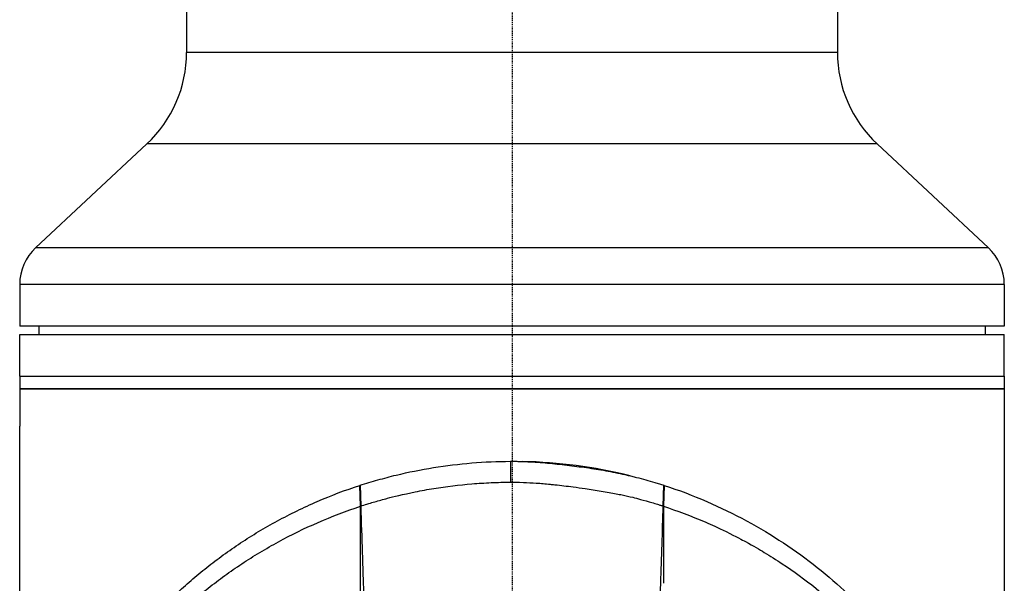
# Model space of a CAD drawing. Header units: millimetres. Extents: x 0 to 4378, y 0 to 2397.
# Tile 245 of 256: x 2192 to 2310, y 1280 to 1348. Entities that reach past the tile are written whole.
import ezdxf

# ---------------------------------------------------------------- set-up
doc = ezdxf.new("R2010")
doc.units = ezdxf.units.MM
doc.header["$LTSCALE"] = 0.2
doc.linetypes.add('CENTER2', pattern=[1.125, 0.75, -0.125, 0.125, -0.125])
doc.layers.add('02_Center Line', color=1, linetype='CENTER2')

# ---------------------------------------------------------------- blocks, each defined once
blk = doc.blocks.new('A$C4b696719')
for p, q in [((39, 1203.5), (39, 844.08)), ((-39, 1159.4), (-39, 844.08)), ((39, 844.08), (-39, 844.08)), ((-43.77, 833.11), (-57.09, 820.69)), ((43.77, 833.11), (-43.77, 833.11)), ((43.77, 833.11), (57.09, 820.69)), ((57.09, 820.69), (-57.09, 820.69)), ((59, 816.3), (-59, 816.3)), ((-59, 816.3), (-59, 811.3)), ((59, 816.3), (59, 811.3)), ((59, 811.3), (-59, 811.3)), ((-56.7, 811.3), (-56.71, 810.3)), ((56.7, 811.3), (56.71, 810.3)), ((-59, 810.3), (59, 810.3)), ((-59, 805.3), (-59, 810.3)), ((59, 805.3), (59, 810.3)), ((-59, 805.3), (59, 805.3)), ((-59, 805.3), (-59, 803.8)), ((-59, 805.3), (59, 805.3)), ((59, 805.3), (59, 803.8)), ((59, 803.8), (-59, 803.8)), ((-59, 803.8), (-59, 799.3)), ((-59, 803.8), (59, 803.8)), ((59, 803.8), (59, 799.3)), ((-59, 756.1), (-59, 799.3)), ((59, 799.3), (59, 736.1)), ((-0.18, 795.11), (-0.17, 792.62)), ((-18.21, 792.24), (-18.23, 792.23)), ((-18.15, 789.73), (-18.23, 792.23)), ((-18.21, 792.24), (-18.13, 789.75)), ((18.13, 789.75), (18.2, 792.24)), ((18.22, 792.23), (18.14, 789.73)), ((18.22, 792.23), (18.2, 792.24)), ((18.13, 789.75), (18.14, 789.73))]:
    blk.add_line(p, q)
for centre, radius, start, end in [((-54, 844.08), 15, 313, 0), ((54, 844.08), 15, 180, 227), ((-53, 816.3), 6, 133, 180), ((53, 816.3), 6, 0, 47), ((0, 736.1), 59, 76.2705, 88.7519)]:
    blk.add_arc(centre, radius, start, end)
for points, knots in [([(-18.21, 792.24), (-17.86, 792.35), (-17.5, 792.47), (-17.15, 792.57), (-16.79, 792.68), (-16.43, 792.78), (-16.07, 792.88), (-15.71, 792.98), (-15.35, 793.08), (-14.98, 793.18), (-14.62, 793.28), (-14.25, 793.37), (-13.89, 793.46), (-12.42, 793.81), (-10.92, 794.11), (-9.41, 794.35), (-7.89, 794.6), (-6.36, 794.79), (-4.82, 794.91), (-3.28, 795.04), (-1.73, 795.11), (-0.18, 795.11)], [-1, -1, -1, -1, -0.9375, -0.9375, -0.9375, -0.875, -0.875, -0.875, -0.8125, -0.8125, -0.8125, -0.75, -0.75, -0.75, -0.5, -0.5, -0.5, -0.25, -0.25, -0.25, 0, 0, 0, 0]), ([(-0.18, 795.11), (0.02, 795.11), (0.22, 795.11), (0.42, 795.11), (0.61, 795.11), (0.81, 795.1), (1.01, 795.09), (1.4, 795.08), (1.8, 795.07), (2.19, 795.05), (2.98, 795), (3.76, 794.95), (4.55, 794.87), (5.33, 794.8), (6.11, 794.71), (6.89, 794.62), (7.67, 794.52), (8.44, 794.42), (9.22, 794.31), (9.99, 794.19), (10.76, 794.07), (11.52, 793.93), (12.29, 793.79), (13.05, 793.63), (13.8, 793.46), (13.99, 793.42), (14.17, 793.37), (14.36, 793.33), (14.55, 793.28), (14.73, 793.24), (14.92, 793.19), (15.29, 793.09), (15.66, 792.99), (16.02, 792.89), (16.39, 792.79), (16.76, 792.68), (17.12, 792.57), (17.3, 792.52), (17.48, 792.46), (17.66, 792.41), (17.84, 792.35), (18.02, 792.29), (18.2, 792.24)], [-1, -1, -1, -1, -0.96875, -0.96875, -0.96875, -0.9375, -0.9375, -0.9375, -0.875, -0.875, -0.875, -0.75, -0.75, -0.75, -0.625, -0.625, -0.625, -0.5, -0.5, -0.5, -0.375, -0.375, -0.375, -0.25, -0.25, -0.25, -0.21875, -0.21875, -0.21875, -0.1875, -0.1875, -0.1875, -0.125, -0.125, -0.125, -0.0625, -0.0625, -0.0625, -0.03125, -0.03125, -0.03125, 0, 0, 0, 0]), ([(-49.17, 768.72), (-47.53, 771.19), (-45.67, 773.59), (-43.58, 775.89), (-43.06, 776.46), (-42.52, 777.03), (-41.96, 777.59), (-41.41, 778.15), (-40.84, 778.7), (-40.26, 779.24), (-39.97, 779.51), (-39.67, 779.78), (-39.37, 780.05), (-39.07, 780.32), (-38.77, 780.59), (-38.46, 780.85), (-38.16, 781.11), (-37.84, 781.37), (-37.53, 781.63), (-37.22, 781.89), (-36.9, 782.15), (-36.58, 782.4), (-35.93, 782.91), (-35.27, 783.41), (-34.6, 783.9), (-33.92, 784.39), (-33.23, 784.87), (-32.53, 785.33), (-31.82, 785.8), (-31.1, 786.26), (-30.37, 786.7), (-29.63, 787.14), (-28.88, 787.57), (-28.11, 787.98), (-26.58, 788.81), (-24.98, 789.59), (-23.33, 790.3), (-21.68, 791.01), (-19.98, 791.66), (-18.23, 792.23)], [-1, -1, -1, -1, -0.75, -0.75, -0.75, -0.6875, -0.6875, -0.6875, -0.625, -0.625, -0.625, -0.59375, -0.59375, -0.59375, -0.5625, -0.5625, -0.5625, -0.53125, -0.53125, -0.53125, -0.5, -0.5, -0.5, -0.4375, -0.4375, -0.4375, -0.375, -0.375, -0.375, -0.3125, -0.3125, -0.3125, -0.25, -0.25, -0.25, -0.125, -0.125, -0.125, 0, 0, 0, 0]), ([(-18.13, 789.75), (-17.88, 789.83), (-17.64, 789.91), (-17.11, 790.07), (-16.8, 790.16), (-16.15, 790.35), (-15.64, 790.49), (-15.03, 790.66), (-14.96, 790.68), (-14.24, 790.87), (-13.06, 791.16), (-10.87, 791.6), (-10.13, 791.74), (-7.87, 792.1), (-6.34, 792.29), (-4.03, 792.48), (-3.26, 792.52), (-1.72, 792.59), (-0.95, 792.61), (-0.17, 792.62)], [-1.925983, -1.925983, -1.925983, -1.925983, -1.875869, -1.875869, -1.820686, -1.820686, -1.653095, -1.653095, -1.624088, -1.624088, -1.164895, -1.164895, -0.929585, -0.929585, -0.463526, -0.463526, -0.231599, -0.231599, 0, 0, 0, 0]), ([(-0.17, 792.62), (0.17, 792.62), (0.74, 792.61), (1.88, 792.57), (2.4, 792.54), (2.91, 792.51)], [-0.3421384, -0.3421384, -0.3421384, -0.3421384, -0.1542602, -0.1542602, -0.0000058, -0.0000058, -0.0000058, -0.0000058]), ([(2.91, 792.51), (3.46, 792.47), (4.01, 792.42), (4.75, 792.35), (4.93, 792.33), (5.86, 792.23), (6.61, 792.14), (7.8, 791.98), (8.28, 791.91), (9.41, 791.75), (10.06, 791.65), (11.02, 791.49), (11.34, 791.43), (11.93, 791.33), (12.21, 791.28), (12.73, 791.18), (12.97, 791.13), (13.64, 790.99), (14.06, 790.9), (14.76, 790.73), (15.09, 790.64), (15.83, 790.43), (16.32, 790.3), (16.97, 790.11), (17.22, 790.04), (17.57, 789.93), (17.72, 789.88), (17.9, 789.82), (18.01, 789.79), (18.13, 789.75)], [0, 0, 0, 0, 0.166671, 0.166671, 0.221871, 0.221871, 0.444489, 0.444489, 0.598255, 0.598255, 0.802929, 0.802929, 0.904924, 0.904924, 0.994423, 0.994423, 1.072733, 1.072733, 1.212093, 1.212093, 1.315259, 1.315259, 1.467472, 1.467472, 1.537706, 1.537706, 1.574978, 1.574978, 1.639288, 1.639288, 1.639288, 1.639288]), ([(18.22, 792.23), (19.98, 791.66), (21.68, 791.01), (23.33, 790.3), (24.98, 789.59), (26.57, 788.82), (28.11, 787.99), (31.18, 786.33), (34, 784.44), (36.57, 782.41), (39.15, 780.37), (41.48, 778.18), (43.58, 775.89), (45.67, 773.59), (47.53, 771.19), (49.17, 768.72)], [-1, -1, -1, -1, -0.875, -0.875, -0.875, -0.75, -0.75, -0.75, -0.5, -0.5, -0.5, -0.25, -0.25, -0.25, 0, 0, 0, 0]), ([(-48.93, 766.3), (-47.3, 768.76), (-45.45, 771.15), (-43.37, 773.44), (-42.85, 774.01), (-42.31, 774.58), (-41.76, 775.13), (-41.21, 775.69), (-40.64, 776.24), (-40.06, 776.78), (-39.77, 777.05), (-39.48, 777.32), (-39.18, 777.59), (-38.88, 777.85), (-38.58, 778.11), (-38.28, 778.38), (-37.97, 778.64), (-37.66, 778.9), (-37.35, 779.16), (-37.04, 779.42), (-36.72, 779.68), (-36.4, 779.93), (-35.76, 780.44), (-35.1, 780.93), (-34.43, 781.42), (-33.76, 781.9), (-33.08, 782.38), (-32.37, 782.84), (-31.67, 783.31), (-30.96, 783.76), (-30.22, 784.2), (-29.49, 784.64), (-28.74, 785.07), (-27.98, 785.48), (-26.46, 786.31), (-24.87, 787.09), (-23.23, 787.79), (-21.58, 788.5), (-19.89, 789.16), (-18.15, 789.73)], [0, 0, 0, 0, 0.25, 0.25, 0.25, 0.3125, 0.3125, 0.3125, 0.375, 0.375, 0.375, 0.40625, 0.40625, 0.40625, 0.4375, 0.4375, 0.4375, 0.46875, 0.46875, 0.46875, 0.5, 0.5, 0.5, 0.5625, 0.5625, 0.5625, 0.625, 0.625, 0.625, 0.6875, 0.6875, 0.6875, 0.75, 0.75, 0.75, 0.875, 0.875, 0.875, 1, 1, 1, 1]), ([(-18.14, 766.49), (-18.14, 767.41), (-18.14, 768.34), (-18.14, 769.28), (-18.14, 769.33), (-18.14, 769.38), (-18.14, 769.43), (-18.15, 770.33), (-18.15, 771.23), (-18.15, 772.13), (-18.15, 772.22), (-18.15, 772.32), (-18.15, 772.41), (-18.15, 773.29), (-18.15, 774.16), (-18.15, 775.04), (-18.15, 775.16), (-18.15, 775.29), (-18.15, 775.42), (-18.15, 776.28), (-18.15, 777.14), (-18.15, 778), (-18.15, 778.14), (-18.15, 778.29), (-18.15, 778.44), (-18.15, 779.29), (-18.15, 780.14), (-18.15, 781), (-18.15, 781.03), (-18.15, 781.07), (-18.15, 781.1), (-18.15, 782.08), (-18.15, 783.05), (-18.15, 784.02), (-18.15, 785.93), (-18.15, 787.84), (-18.15, 789.73)], [0, 0, 0, 0, 0.1206948, 0.1206948, 0.1206948, 0.1274688, 0.1274688, 0.1274688, 0.2438816, 0.2438816, 0.2438816, 0.256112, 0.256112, 0.256112, 0.3692231, 0.3692231, 0.3692231, 0.3854414, 0.3854414, 0.3854414, 0.4964218, 0.4964218, 0.4964218, 0.5152549, 0.5152549, 0.5152549, 0.6251524, 0.6251524, 0.6251524, 0.6298026, 0.6298026, 0.6298026, 0.7550606, 0.7550606, 0.7550606, 1, 1, 1, 1]), ([(-18.13, 789.75), (-18.07, 787.79), (-18, 785.92), (-17.94, 784.14), (-17.91, 782.93), (-17.87, 781.75), (-17.83, 780.6), (-17.81, 779.9), (-17.79, 779.22), (-17.77, 778.55), (-17.71, 776.61), (-17.66, 774.75), (-17.61, 772.96), (-17.59, 772.05), (-17.57, 771.12), (-17.54, 770.18), (-17.53, 769.72), (-17.52, 769.26), (-17.5, 768.79), (-17.49, 768.33), (-17.47, 767.97), (-17.47, 767.68), (-17.46, 767.58), (-17.46, 767.48), (-17.46, 767.4)], [0, 0, 0, 0, 0.25, 0.25, 0.25, 0.4058701, 0.4058701, 0.4058701, 0.5, 0.5, 0.5, 0.75, 0.75, 0.75, 0.875, 0.875, 0.875, 0.9375, 0.9375, 0.9375, 0.9829974, 0.9829974, 0.9829974, 0.9999998, 0.9999998, 0.9999998, 0.9999998]), ([(17.83, 780.53), (17.88, 782.06), (17.93, 783.59), (18.03, 786.67), (18.08, 788.21), (18.13, 789.75)], [0.0000004, 0.0000004, 0.0000004, 0.0000004, 0.4665484, 0.4665484, 0.9319989, 0.9319989, 0.9319989, 0.9319989]), ([(18.14, 789.73), (19.75, 789.21), (21.45, 788.57), (23.23, 787.81), (23.85, 787.54), (24.67, 787.17), (25.65, 786.7), (26.87, 786.1), (27.63, 785.69), (27.98, 785.5), (28.95, 784.97), (29.69, 784.53), (30.22, 784.21), (30.95, 783.77), (31.67, 783.32), (32.37, 782.85), (33.78, 781.92), (35.12, 780.95), (36.4, 779.93), (36.44, 779.9), (36.45, 779.89), (36.47, 779.87), (37.27, 779.24), (38.51, 778.23), (40.06, 776.78), (41.57, 775.38), (42.63, 774.24), (43.36, 773.44), (43.4, 773.4), (43.46, 773.33), (43.51, 773.27), (45.41, 771.18), (47.23, 768.85), (48.93, 766.3)], [-1, -1, -1, -1, -0.875, -0.875, -0.875, -0.8125, -0.8125, -0.8125, -0.75, -0.75, -0.75, -0.6875, -0.6875, -0.6875, -0.625, -0.625, -0.625, -0.5000062, -0.5000062, -0.5000062, -0.4961503, -0.4961503, -0.4961503, -0.375, -0.375, -0.375, -0.2500563, -0.2500563, -0.2500563, -0.243637, -0.243637, -0.243637, 0, 0, 0, 0]), ([(17.49, 768.48), (17.52, 769.47), (17.55, 770.46), (17.6, 772.43), (17.62, 773.42), (17.71, 776.45), (17.77, 778.49), (17.83, 780.53)], [0.000002, 0.000002, 0.000002, 0.000002, 0.303764, 0.303764, 0.607969, 0.607969, 1.235162, 1.235162, 1.235162, 1.235162])]:
    blk.add_open_spline(points, degree=3, knots=knots)
for points in [[(-18.15, 789.73), (-18.14, 789.74), (-18.14, 789.74), (-18.13, 789.75)], [(18.14, 789.73), (18.14, 786.65), (18.14, 783.57), (18.14, 780.5)]]:
    blk.add_open_spline(points, degree=3)
at = {"layer": '02_Center Line'}
blk.add_line((0, 1425.31), (0, -16.53), dxfattribs=at)

msp = doc.modelspace()

# ---------------------------------------------------------------- block references
msp.add_blockref('A$C4b696719', (2251.163, 499.915))

doc.saveas('drawing.dxf')
